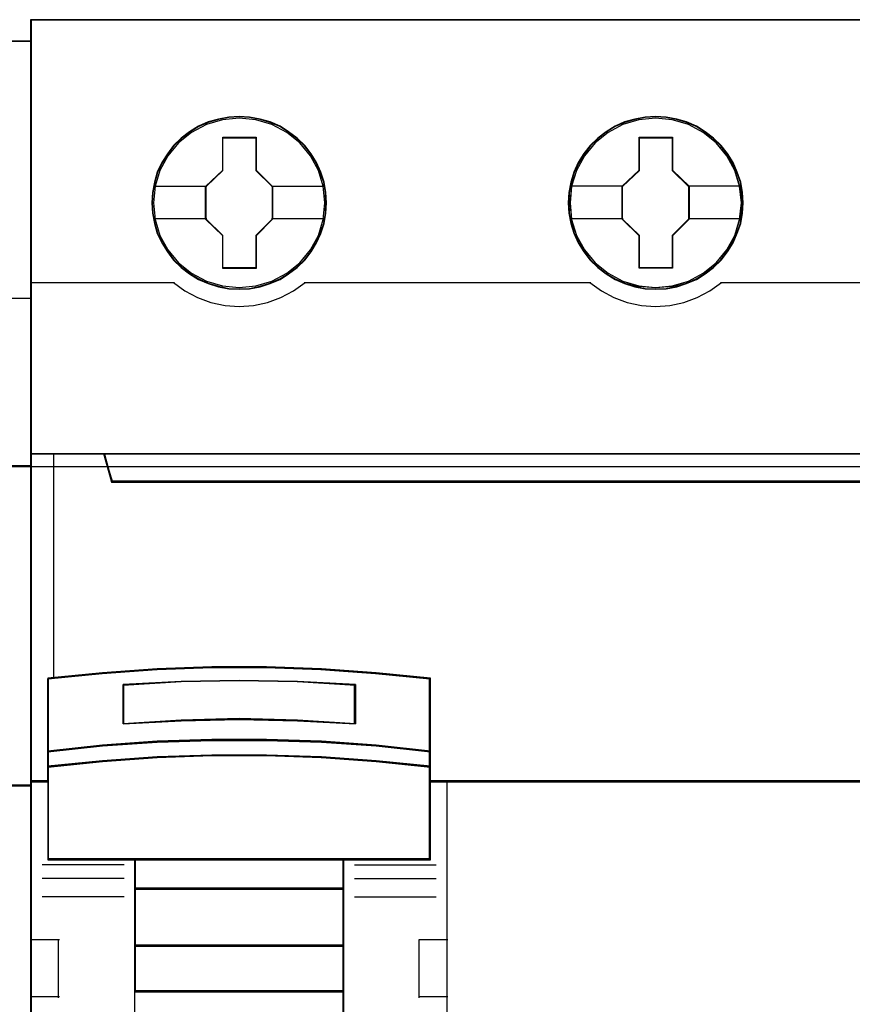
# Model space of a CAD drawing. Header units: millimetres. Extents: x 203 to 3426, y 719 to 2381.
# Tile 106 of 185: x 3354.37 to 3358.1, y 2246.74 to 2251.15. Entities that reach past the tile are written whole.
import ezdxf

# ---------------------------------------------------------------- set-up
doc = ezdxf.new("R2010")
doc.units = ezdxf.units.MM
doc.layers.add('45', color=7, linetype='Continuous')
doc.layers.add('E_Legrand_obudowy', color=7, linetype='Continuous')

# ---------------------------------------------------------------- blocks, each defined once
blk = doc.blocks.new('XL3 160 wnękowa 6x24M')
at = {"layer": 'E_Legrand_obudowy'}
blk.add_lwpolyline([(-215.641, -773.967), (215.545, -773.967), (215.545, -818.909), (-215.641, -818.909), (-215.641, -773.967)], dxfattribs=at)
blk = doc.blocks.new('*U128')
at = {"layer": '45', "color": 7}
for points in [[(251.525079, -1358.493846), (215.474385, -1358.493846), (215.474385, -1441.496881), (251.525079, -1441.496881), (251.525079, -1358.493846)], [(250.484128, -1377.497022), (250.484128, -1391.820127), (251.525079, -1391.820127), (251.525079, -1377.497022), (250.484128, -1377.497022)]]:
    blk.add_lwpolyline(points, close=True, dxfattribs=at)
at = {"layer": '45', "color": 139}
blk.add_lwpolyline([(251.525079, -1358.493846), (215.474385, -1358.493846), (215.474385, -1441.496881), (251.525079, -1441.496881), (251.525079, -1358.493846)], close=True, dxfattribs=at)
at = {"layer": '45', "color": 59}
blk.add_lwpolyline([(251.510173, -1358.511216), (215.491776, -1358.511216), (215.491776, -1441.479511), (251.510173, -1441.479511), (251.510173, -1358.511216)], close=True, dxfattribs=at)
at = {"layer": '45', "color": 139}
for points in [[(245.31167, -1369.995507), (251.525079, -1369.995507)], [(215.474385, -1377.497022), (251.525079, -1377.497022)], [(251.525079, -1391.785386), (232.735788, -1391.785386)]]:
    blk.add_lwpolyline(points, dxfattribs=at)
at = {"layer": '45', "color": 140}
for points in [[(250.484128, -1377.497022), (250.484128, -1391.820127), (251.525079, -1391.820127), (251.525079, -1377.497022), (250.484128, -1377.497022)], [(250.499034, -1377.511911), (250.499034, -1391.802756), (251.510173, -1391.802756), (251.510173, -1377.511911), (250.499034, -1377.511911)]]:
    blk.add_lwpolyline(points, close=True, dxfattribs=at)
blk = doc.blocks.new('P304 TX3')
at = {"layer": '45', "color": 139}
for points in [[(72.05327, 41.032708), (-0.0215, 41.032708), (-0.0215, -41.032709), (72.05327, -41.032709), (72.05327, 41.032708)], [(72.05327, 41.032708), (-0.0215, 41.032708), (-0.0215, -41.032709), (72.05327, -41.032709), (72.05327, 41.032708)], [(72.03177, 41.011153), (0, 41.011153), (0, -41.011153), (72.03177, -41.011153), (72.03177, 41.011153)], [(12.710013, 33.112855), (12.637163, 33.832104), (12.429821, 34.512625), (12.082383, 35.148885), (11.622869, 35.702153), (11.062485, 36.155834), (10.418044, 36.493328), (9.723168, 36.709103), (9.000273, 36.775495), (8.277378, 36.709103), (7.588106, 36.493328), (6.943665, 36.155834), (6.377678, 35.702153), (5.918163, 35.148885), (5.576329, 34.512625), (5.363383, 33.832104), (5.296137, 33.112855), (5.363383, 32.399138), (5.576329, 31.707552), (5.918163, 31.082358), (6.377678, 30.523556), (6.943665, 30.069876), (7.588106, 29.732382), (8.277378, 29.52214), (9.000273, 29.450215), (9.723168, 29.52214), (10.418044, 29.732382), (11.062485, 30.069876), (11.622869, 30.523556), (12.082383, 31.082358), (12.429821, 31.707552), (12.637163, 32.399138), (12.710013, 33.112855)], [(30.719747, 33.107466), (30.646917, 33.826716), (30.439632, 34.512769), (30.097891, 35.143496), (29.632899, 35.702297), (29.072668, 36.155978), (28.434005, 36.493472), (27.733716, 36.703714), (27.011018, 36.770106), (26.28832, 36.703714), (25.593633, 36.493472), (24.95497, 36.155978), (24.394739, 35.702297), (23.929747, 35.143496), (23.582404, 34.512769), (23.375118, 33.826716), (23.302288, 33.107466), (23.375118, 32.393749), (23.582404, 31.707696), (23.929747, 31.076969), (24.394739, 30.5237), (24.95497, 30.07002), (25.593633, 29.732526), (26.28832, 29.516751), (27.011018, 29.444826), (27.733716, 29.516751), (28.434005, 29.732526), (29.072668, 30.07002), (29.632899, 30.5237), (30.097891, 31.076969), (30.439632, 31.707696), (30.646917, 32.393749), (30.719747, 33.107466)], [(30.719747, 33.112855), (30.641313, 33.832104), (30.434021, 34.512625), (30.092269, 35.148885), (29.632866, 35.702153), (29.072617, 36.155834), (28.428332, 36.493328), (27.728022, 36.709103), (27.010904, 36.775495), (26.288184, 36.709103), (25.593476, 36.493328), (24.954793, 36.155834), (24.388942, 35.702153), (23.929539, 35.148885), (23.587787, 34.512625), (23.374893, 33.832104), (23.307663, 33.112855), (23.374893, 32.399138), (23.587787, 31.707552), (23.929539, 31.082358), (24.388942, 30.523556), (24.954793, 30.069876), (25.593476, 29.732382), (26.288184, 29.52214), (27.010904, 29.450215), (27.728022, 29.52214), (28.428332, 29.732382), (29.072617, 30.069876), (29.632866, 30.523556), (30.092269, 31.082358), (30.434021, 31.707552), (30.641313, 32.399138), (30.719747, 33.112855)]]:
    blk.add_lwpolyline(points, close=True, dxfattribs=at)
at = {"layer": '45', "color": 7}
for points in [[(12.776304, 33.107394), (12.753896, 33.555525), (12.681069, 34.009188), (12.529813, 34.435188), (12.350546, 34.850124), (12.115259, 35.237397), (11.835155, 35.585943), (11.504632, 35.906826), (11.140497, 36.18345), (10.770759, 36.426879), (10.339399, 36.60945), (9.908039, 36.736697), (9.45427, 36.819685), (9.000501, 36.847347), (8.546733, 36.819685), (8.104168, 36.736697), (7.656002, 36.60945), (7.241448, 36.426879), (6.854904, 36.18345), (6.496371, 35.906826), (6.160246, 35.585943), (5.896948, 35.237397), (5.656058, 34.850124), (5.454383, 34.435188), (5.33674, 34.009188), (5.247106, 33.555525), (5.219096, 33.107394), (5.247106, 32.659264), (5.33674, 32.222198), (5.454383, 31.790665), (5.656058, 31.381262), (5.896948, 30.988457), (6.160246, 30.628846), (6.496371, 30.313495), (6.854904, 30.036871), (7.241448, 29.804507), (7.656002, 29.621935), (8.104168, 29.483623), (8.546733, 29.395104), (9.000501, 29.372974), (9.45427, 29.395104), (9.908039, 29.483623), (10.339399, 29.621935), (10.770759, 29.804507), (11.140497, 30.036871), (11.504632, 30.313495), (11.835155, 30.628846), (12.115259, 30.988457), (12.350546, 31.381262), (12.529813, 31.790665), (12.681069, 32.222198), (12.753896, 32.659264), (12.776304, 33.107394)], [(12.776304, 33.107394), (12.753896, 33.555525), (12.681069, 34.009188), (12.529813, 34.435188), (12.350546, 34.850124), (12.115259, 35.237397), (11.835155, 35.585943), (11.504632, 35.906826), (11.140497, 36.18345), (10.770759, 36.426879), (10.339399, 36.60945), (9.908039, 36.736697), (9.45427, 36.819685), (9.000501, 36.847347), (8.546733, 36.819685), (8.104168, 36.736697), (7.656002, 36.60945), (7.241448, 36.426879), (6.854904, 36.18345), (6.496371, 35.906826), (6.160246, 35.585943), (5.896948, 35.237397), (5.656058, 34.850124), (5.454383, 34.435188), (5.33674, 34.009188), (5.247106, 33.555525), (5.219096, 33.107394), (5.247106, 32.659264), (5.33674, 32.222198), (5.454383, 31.790665), (5.656058, 31.381262), (5.896948, 30.988457), (6.160246, 30.628846), (6.496371, 30.313495), (6.854904, 30.036871), (7.241448, 29.804507), (7.656002, 29.621935), (8.104168, 29.483623), (8.546733, 29.395104), (9.000501, 29.372974), (9.45427, 29.395104), (9.908039, 29.483623), (10.339399, 29.621935), (10.770759, 29.804507), (11.140497, 30.036871), (11.504632, 30.313495), (11.835155, 30.628846), (12.115259, 30.988457), (12.350546, 31.381262), (12.529813, 31.790665), (12.681069, 32.222198), (12.753896, 32.659264), (12.776304, 33.107394)], [(30.791414, 33.107394), (30.763404, 33.555525), (30.696181, 34.009188), (30.539327, 34.435188), (30.360066, 34.850124), (30.124786, 35.242929), (29.84469, 35.585943), (29.514177, 35.906826), (29.150053, 36.18345), (28.780327, 36.426879), (28.348979, 36.60945), (27.923234, 36.736697), (27.463877, 36.819685), (27.010122, 36.847347), (26.556367, 36.819685), (26.113816, 36.736697), (25.665663, 36.60945), (25.256723, 36.426879), (24.864589, 36.18345), (24.506066, 35.906826), (24.175554, 35.585943), (23.912264, 35.242929), (23.665779, 34.850124), (23.469712, 34.435188), (23.34647, 34.009188), (23.25684, 33.555525), (23.22883, 33.107394), (23.25684, 32.659264), (23.34647, 32.222198), (23.469712, 31.796198), (23.665779, 31.381262), (23.912264, 30.988457), (24.175554, 30.628846), (24.506066, 30.313495), (24.864589, 30.036871), (25.256723, 29.804507), (25.665663, 29.621935), (26.113816, 29.483623), (26.556367, 29.395104), (27.010122, 29.372974), (27.463877, 29.395104), (27.923234, 29.483623), (28.348979, 29.621935), (28.780327, 29.804507), (29.150053, 30.036871), (29.514177, 30.313495), (29.84469, 30.628846), (30.124786, 30.988457), (30.360066, 31.381262), (30.539327, 31.796198), (30.696181, 32.222198), (30.763404, 32.659264), (30.791414, 33.107394)], [(30.791414, 33.107394), (30.763404, 33.555525), (30.696181, 34.009188), (30.539327, 34.435188), (30.360066, 34.850124), (30.124786, 35.242929), (29.84469, 35.585943), (29.514177, 35.906826), (29.150053, 36.18345), (28.780327, 36.426879), (28.348979, 36.60945), (27.923234, 36.736697), (27.463877, 36.819685), (27.010122, 36.847347), (26.556367, 36.819685), (26.113816, 36.736697), (25.665663, 36.60945), (25.256723, 36.426879), (24.864589, 36.18345), (24.506066, 35.906826), (24.175554, 35.585943), (23.912264, 35.242929), (23.665779, 34.850124), (23.469712, 34.435188), (23.34647, 34.009188), (23.25684, 33.555525), (23.22883, 33.107394), (23.25684, 32.659264), (23.34647, 32.222198), (23.469712, 31.796198), (23.665779, 31.381262), (23.912264, 30.988457), (24.175554, 30.628846), (24.506066, 30.313495), (24.864589, 30.036871), (25.256723, 29.804507), (25.665663, 29.621935), (26.113816, 29.483623), (26.556367, 29.395104), (27.010122, 29.372974), (27.463877, 29.395104), (27.923234, 29.483623), (28.348979, 29.621935), (28.780327, 29.804507), (29.150053, 30.036871), (29.514177, 30.313495), (29.84469, 30.628846), (30.124786, 30.988457), (30.360066, 31.381262), (30.539327, 31.796198), (30.696181, 32.222198), (30.763404, 32.659264), (30.791414, 33.107394)], [(30.769914, 33.106511), (30.742063, 33.552165), (30.675223, 34.00332), (30.519261, 34.426966), (30.341019, 34.839608), (30.107076, 35.230242), (29.828573, 35.57136), (29.49994, 35.890469), (29.137886, 36.165564), (28.770261, 36.407647), (28.341367, 36.58921), (27.918042, 36.715753), (27.461297, 36.798282), (27.010122, 36.825791), (26.558947, 36.798282), (26.118912, 36.715753), (25.673307, 36.58921), (25.266692, 36.407647), (24.876788, 36.165564), (24.520304, 35.890469), (24.191671, 35.57136), (23.929878, 35.230242), (23.684795, 34.839608), (23.489843, 34.426966), (23.367301, 34.00332), (23.27818, 33.552165), (23.25033, 33.106511), (23.27818, 32.660858), (23.367301, 32.226208), (23.489843, 31.802563), (23.684795, 31.389921), (23.929878, 30.999286), (24.191671, 30.641663), (24.520304, 30.328055), (24.876788, 30.05296), (25.266692, 29.821881), (25.673307, 29.640318), (26.118912, 29.502771), (26.558947, 29.414741), (27.010122, 29.392733), (27.461297, 29.414741), (27.918042, 29.502771), (28.341367, 29.640318), (28.770261, 29.821881), (29.137886, 30.05296), (29.49994, 30.328055), (29.828573, 30.641663), (30.107076, 30.999286), (30.341019, 31.389921), (30.519261, 31.802563), (30.675223, 32.226208), (30.742063, 32.660858), (30.769914, 33.106511)], [(8.287427, 35.945608), (9.730323, 35.945608), (9.730323, 34.52646), (10.448942, 33.822429), (10.448942, 32.403281), (9.730323, 31.688163), (9.730323, 30.280102), (8.287427, 30.280102), (8.287427, 31.688163), (7.551833, 32.403281), (7.551833, 33.822429), (8.287427, 34.52646), (8.287427, 35.945608)], [(8.287427, 35.945608), (9.730323, 35.945608), (9.730323, 35.945608), (9.730323, 34.52646), (9.730323, 34.52646), (10.448942, 33.822429), (10.448942, 33.822429), (10.448942, 32.403281), (10.448942, 32.403281), (9.730323, 31.688163), (9.730323, 31.688163), (9.730323, 30.280102), (9.730323, 30.280102), (8.287427, 30.280102), (8.287427, 30.280102), (8.287427, 31.688163), (8.287427, 31.688163), (7.551833, 32.403281), (7.551833, 32.403281), (7.551833, 33.822429), (7.551833, 33.822429), (8.287427, 34.52646), (8.287427, 34.52646), (8.287427, 35.945608), (8.287427, 35.945608)], [(8.298009, 35.924053), (9.719489, 35.924053), (9.719489, 34.515703), (10.427442, 33.81703), (10.427442, 32.40868), (9.719489, 31.699004), (9.719489, 30.301657), (8.298009, 30.301657), (8.298009, 31.699004), (7.573333, 32.40868), (7.573333, 33.81703), (8.298009, 34.515703), (8.298009, 35.924053)], [(26.304153, 35.945608), (27.740502, 35.945608), (27.740502, 34.526421), (28.458676, 33.827915), (28.458676, 32.403184), (27.740502, 31.688047), (27.740502, 30.285491), (26.304153, 30.285491), (26.304153, 31.688047), (25.563359, 32.403184), (25.563359, 33.827915), (26.304153, 34.526421), (26.304153, 35.945608)], [(26.304153, 35.945608), (27.740502, 35.945608), (27.740502, 35.945608), (27.740502, 34.526421), (27.740502, 34.526421), (28.458676, 33.827915), (28.458676, 33.827915), (28.458676, 32.403184), (28.458676, 32.403184), (27.740502, 31.688047), (27.740502, 31.688047), (27.740502, 30.285491), (27.740502, 30.285491), (26.304153, 30.285491), (26.304153, 30.285491), (26.304153, 31.688047), (26.304153, 31.688047), (25.563359, 32.403184), (25.563359, 32.403184), (25.563359, 33.827915), (25.563359, 33.827915), (26.304153, 34.526421), (26.304153, 34.526421), (26.304153, 35.945608), (26.304153, 35.945608)], [(26.314651, 35.924053), (27.729668, 35.924053), (27.729668, 34.515675), (28.437177, 33.822489), (28.437177, 32.40861), (27.729668, 31.698919), (27.729668, 30.307046), (26.314651, 30.307046), (26.314651, 31.698919), (25.584859, 32.40861), (25.584859, 33.822489), (26.314651, 34.515675), (26.314651, 35.924053)], [(68.555008, 21.075193), (3.478097, 21.075193), (3.154886, 22.261452), (-0.0215, 22.261452), (-0.0215, 8.08152), (0.725229, 8.08152), (0.725229, 8.710513), (0.725229, 9.383646), (0.725229, 12.528611), (3.082442, 12.765863), (5.439655, 12.931388), (7.802441, 13.01415), (10.170799, 13.01415), (12.533585, 12.931388), (14.890798, 12.765863), (17.248011, 12.528611), (17.248011, 9.383646), (17.248011, 8.710513), (17.248011, 8.08152), (17.99474, 8.08152), (71.057108, 8.08152), (71.057108, 22.261452), (68.878219, 22.261452), (68.555008, 21.075193)], [(3.476536, 21.034584), (68.555234, 21.034584), (68.878454, 22.261452), (3.153316, 22.261452), (3.476536, 21.034584)], [(11.517272, 10.718914), (14.028673, 10.583755), (14.028673, 12.278872), (11.517272, 12.414031), (8.994685, 12.459084), (6.488878, 12.414031), (3.977478, 12.278872), (3.977478, 10.583755), (6.488878, 10.718914), (8.994685, 10.77523), (11.517272, 10.718914)], [(14.918733, 9.66265), (12.556937, 9.834068), (10.189557, 9.908349), (7.816594, 9.908349), (5.449214, 9.834068), (3.087417, 9.66265), (0.725621, 9.405524), (0.725621, 8.708426), (3.087417, 8.954124), (5.449214, 9.125542), (7.816594, 9.211251), (10.189557, 9.211251), (12.556937, 9.125542), (14.918733, 8.954124), (17.28053, 8.708426), (17.28053, 9.405524), (14.918733, 9.66265)], [(14.904648, 9.649922), (12.548475, 9.815181), (10.186732, 9.886793), (7.819419, 9.886793), (5.457675, 9.815181), (3.101502, 9.649922), (0.745329, 9.402034), (0.745329, 8.729981), (3.101502, 8.966852), (5.457675, 9.132111), (7.819419, 9.214741), (10.186732, 9.214741), (12.548475, 9.132111), (14.904648, 8.966852), (17.260821, 8.729981), (17.260821, 9.402034), (14.904648, 9.649922)], [(14.904648, 9.649922), (12.548475, 9.815181), (10.186732, 9.886793), (7.819419, 9.886793), (5.457675, 9.815181), (3.101502, 9.649922), (0.745329, 9.402034), (0.745329, 8.729981), (3.101502, 8.966852), (5.457675, 9.132111), (7.819419, 9.214741), (10.186732, 9.214741), (12.548475, 9.132111), (14.904648, 8.966852), (17.260821, 8.729981), (17.260821, 9.402034), (14.904648, 9.649922)], [(4.488861, 4.699101), (13.517289, 4.699101), (17.28053, 4.699101), (17.28053, 8.114673), (17.28053, 8.747803), (14.918733, 8.986616), (12.556937, 9.153229), (10.189557, 9.236536), (7.816594, 9.236536), (5.449214, 9.153229), (3.087417, 8.986616), (0.725621, 8.747803), (0.725621, 8.114673), (0.725621, 4.699101), (4.488861, 4.699101)], [(4.49961, 4.720656), (13.506541, 4.720656), (17.260821, 4.720656), (17.260821, 8.103776), (17.260821, 8.730891), (14.904648, 8.967435), (12.548475, 9.132465), (10.186732, 9.21498), (7.819419, 9.21498), (5.457675, 9.132465), (3.101502, 8.967435), (0.745329, 8.730891), (0.745329, 8.103776), (0.745329, 4.720656), (4.49961, 4.720656)], [(13.527009, 4.744008), (4.479142, 4.744008), (4.479142, 3.434511), (13.527009, 3.434511), (13.527009, 4.744008)], [(13.5073, 4.722453), (4.49885, 4.722453), (4.49885, 3.456066), (13.5073, 3.456066), (13.5073, 4.722453)], [(13.527009, 3.477622), (4.479142, 3.477622), (4.479142, 0.964609), (13.527009, 0.964609), (13.527009, 3.477622)], [(13.5073, 3.457863), (4.49885, 3.457863), (4.49885, 0.986164), (13.5073, 0.986164), (13.5073, 3.457863)], [(13.527009, 1.009516), (4.479142, 1.009516), (4.479142, -1.009517), (13.527009, -1.009517), (13.527009, 1.009516)], [(13.5073, 0.987961), (4.49885, 0.987961), (4.49885, -0.987961), (13.5073, -0.987961), (13.5073, 0.987961)], [(4.479142, -5.453544), (13.527009, -5.453544), (13.527009, -0.966406), (4.479142, -0.966406), (4.479142, -5.453544)]]:
    blk.add_lwpolyline(points, close=True, dxfattribs=at)
at = {"layer": '45', "color": 59}
for points in [[(12.754805, 33.106511), (12.732524, 33.552165), (12.660111, 34.00332), (12.509715, 34.426966), (12.331469, 34.839608), (12.09752, 35.22474), (11.81901, 35.57136), (11.490368, 35.890469), (11.128304, 36.165564), (10.760671, 36.407647), (10.331765, 36.58921), (9.902859, 36.715753), (9.451672, 36.798282), (9.000485, 36.825791), (8.549299, 36.798282), (8.109252, 36.715753), (7.663636, 36.58921), (7.25144, 36.407647), (6.867096, 36.165564), (6.510603, 35.890469), (6.176391, 35.57136), (5.914591, 35.22474), (5.675072, 34.839608), (5.474545, 34.426966), (5.35757, 34.00332), (5.268447, 33.552165), (5.240596, 33.106511), (5.268447, 32.660858), (5.35757, 32.226208), (5.474545, 31.797061), (5.675072, 31.389921), (5.914591, 30.999286), (6.176391, 30.641663), (6.510603, 30.328055), (6.867096, 30.05296), (7.25144, 29.821881), (7.663636, 29.640318), (8.109252, 29.502771), (8.549299, 29.414741), (9.000485, 29.392733), (9.451672, 29.414741), (9.902859, 29.502771), (10.331765, 29.640318), (10.760671, 29.821881), (11.128304, 30.05296), (11.490368, 30.328055), (11.81901, 30.641663), (12.09752, 30.999286), (12.331469, 31.389921), (12.509715, 31.797061), (12.660111, 32.226208), (12.732524, 32.660858), (12.754805, 33.106511)], [(3.476536, 21.034584), (68.555234, 21.034584), (68.878454, 22.261452), (3.153316, 22.261452), (3.476536, 21.034584)], [(12.556937, 9.797713), (14.918733, 9.630724), (17.28053, 9.380239), (17.28053, 12.553043), (14.918733, 12.792395), (12.556937, 12.959384), (10.189557, 13.042879), (7.816594, 13.042879), (5.449214, 12.959384), (3.087417, 12.792395), (0.725621, 12.553043), (0.725621, 9.380239), (3.087417, 9.630724), (5.449214, 9.797713), (7.816594, 9.870075), (10.189557, 9.870075), (12.556937, 9.797713)], [(12.548475, 9.814355), (14.904648, 9.649331), (17.260821, 9.401794), (17.260821, 12.537253), (14.904648, 12.773788), (12.548475, 12.938812), (10.186732, 13.021324), (7.819419, 13.021324), (5.457675, 12.938812), (3.101502, 12.773788), (0.745329, 12.537253), (0.745329, 9.401794), (3.101502, 9.649331), (5.457675, 9.814355), (7.819419, 9.885865), (10.186732, 9.885865), (12.548475, 9.814355)], [(14.028673, 12.278872), (14.028673, 10.583755), (11.517272, 10.718914), (8.994685, 10.77523), (6.488878, 10.718914), (3.977478, 10.583755), (3.977478, 12.278872), (6.488878, 12.414031), (8.994685, 12.459084), (11.517272, 12.414031), (14.028673, 12.278872)], [(11.517272, 10.718914), (14.028673, 10.583755), (14.028673, 12.278872), (11.517272, 12.414031), (8.994685, 12.459084), (6.488878, 12.414031), (3.977478, 12.278872), (3.977478, 10.583755), (6.488878, 10.718914), (8.994685, 10.77523), (11.517272, 10.718914)], [(11.506516, 10.737492), (14.007173, 10.60531), (14.007173, 12.263083), (11.506516, 12.395265), (8.994721, 12.439325), (6.499634, 12.395265), (3.998978, 12.263083), (3.998978, 10.60531), (6.499634, 10.737492), (8.994721, 10.792567), (11.506516, 10.737492)], [(11.506516, 10.737492), (14.007173, 10.60531), (14.007173, 12.263083), (11.506516, 12.395265), (8.994721, 12.439325), (6.499634, 12.395265), (3.998978, 12.263083), (3.998978, 10.60531), (6.499634, 10.737492), (8.994721, 10.792567), (11.506516, 10.737492)], [(14.918733, 9.66265), (12.556937, 9.834068), (10.189557, 9.908349), (7.816594, 9.908349), (5.449214, 9.834068), (3.087417, 9.66265), (0.725621, 9.405524), (0.725621, 8.708426), (3.087417, 8.954124), (5.449214, 9.125542), (7.816594, 9.211251), (10.189557, 9.211251), (12.556937, 9.125542), (14.918733, 8.954124), (17.28053, 8.708426), (17.28053, 9.405524), (14.918733, 9.66265)], [(4.488861, 4.699101), (13.517289, 4.699101), (17.28053, 4.699101), (17.28053, 8.114673), (17.28053, 8.747803), (14.918733, 8.986616), (12.556937, 9.153229), (10.189557, 9.236536), (7.816594, 9.236536), (5.449214, 9.153229), (3.087417, 8.986616), (0.725621, 8.747803), (0.725621, 8.114673), (0.725621, 4.699101), (4.488861, 4.699101)], [(4.49961, 4.720656), (13.506541, 4.720656), (17.260821, 4.720656), (17.260821, 8.103776), (17.260821, 8.730891), (14.904648, 8.967435), (12.548475, 9.132465), (10.186732, 9.21498), (7.819419, 9.21498), (5.457675, 9.132465), (3.101502, 8.967435), (0.745329, 8.730891), (0.745329, 8.103776), (0.745329, 4.720656), (4.49961, 4.720656)], [(13.527009, 4.744008), (4.479142, 4.744008), (4.479142, 3.434511), (13.527009, 3.434511), (13.527009, 4.744008)], [(13.5073, 4.722453), (4.49885, 4.722453), (4.49885, 3.456066), (13.5073, 3.456066), (13.5073, 4.722453)], [(13.527009, 3.477622), (4.479142, 3.477622), (4.479142, 0.964609), (13.527009, 0.964609), (13.527009, 3.477622)], [(13.5073, 3.457863), (4.49885, 3.457863), (4.49885, 0.986164), (13.5073, 0.986164), (13.5073, 3.457863)], [(13.527009, 1.009516), (4.479142, 1.009516), (4.479142, -1.009517), (13.527009, -1.009517), (13.527009, 1.009516)], [(13.5073, 0.987961), (4.49885, 0.987961), (4.49885, -0.987961), (13.5073, -0.987961), (13.5073, 0.987961)], [(4.479142, -5.453544), (13.527009, -5.453544), (13.527009, -0.966406), (4.479142, -0.966406), (4.479142, -5.453544)]]:
    blk.add_lwpolyline(points, close=True, dxfattribs=at)
at = {"layer": '45', "color": 7}
for points in [[(5.290762, 33.838557), (7.596625, 33.838557)], [(10.404151, 33.838557), (12.710013, 33.838557)], [(23.302288, 33.843946), (25.606359, 33.843946)], [(28.413885, 33.843946), (30.719747, 33.843946)], [(5.290762, 32.430264), (7.596625, 32.430264)], [(10.404151, 32.430264), (12.710013, 32.430264)], [(23.302288, 32.430264), (25.606359, 32.430264)], [(28.413885, 32.430264), (30.719747, 32.430264)]]:
    blk.add_lwpolyline(points, dxfattribs=at)
at = {"layer": '45', "color": 139}
for points in [[(-0.0215, 29.669362), (6.199132, 29.669362)], [(6.154341, 29.669362), (6.653922, 29.312978), (7.204022, 29.025571), (7.782189, 28.807142), (8.388422, 28.680683), (8.994655, 28.634698), (9.617728, 28.680683), (10.223961, 28.807142), (10.802128, 29.025571), (11.346615, 29.312978), (11.85181, 29.669362)], [(11.807018, 29.669362), (24.203491, 29.669362)], [(24.1587, 29.669362), (24.663873, 29.312978), (25.208338, 29.025571), (25.78648, 28.807142), (26.398301, 28.680683), (27.004509, 28.634698), (27.627556, 28.680683), (28.233764, 28.807142), (28.811906, 29.025571), (29.356371, 29.312978), (29.861544, 29.669362)], [(29.818544, 29.669362), (42.215017, 29.669362)], [(-0.0215, 22.261452), (72.05327, 22.261452)], [(3.153316, 22.261452), (3.520605, 21.034584)], [(3.475814, 21.077695), (68.555956, 21.077695)], [(17.28053, 12.514769), (14.918733, 12.772823), (12.556937, 12.952861), (10.189557, 13.042879), (7.816594, 13.042879), (5.449214, 12.952861), (3.087417, 12.772823), (0.725621, 12.514769)], [(0.725621, 12.55788), (0.725621, 4.699101)], [(14.028673, 12.239937), (11.517272, 12.404297), (8.994685, 12.459084), (6.488878, 12.404297), (3.977478, 12.239937)], [(17.23753, 4.699101), (17.23753, 12.55788)], [(3.977478, 10.583755), (3.977478, 12.283048)], [(13.985673, 10.583755), (13.985673, 12.283048)], [(14.028673, 10.583755), (11.517272, 10.747323), (8.994685, 10.815477), (6.488878, 10.747323), (3.977478, 10.583755)], [(17.28053, 9.380239), (14.918733, 9.650295), (12.556937, 9.830333), (10.189557, 9.908349), (7.816594, 9.908349), (5.449214, 9.830333), (3.087417, 9.650295), (0.725621, 9.380239)], [(17.28053, 8.708426), (14.918733, 8.966479), (12.556937, 9.146517), (10.189557, 9.236536), (7.816594, 9.236536), (5.449214, 9.146517), (3.087417, 8.966479), (0.725621, 8.708426)], [(0.768621, 8.126427), (-0.0215, 8.126427)], [(72.05327, 8.126427), (17.23753, 8.126427)], [(17.982859, 8.126427), (17.982859, -8.043798)], [(17.28053, 4.744008), (0.725621, 4.744008)], [(4.479142, 4.744008), (4.479142, -6.44869)], [(4.479142, 4.744008), (13.527009, 4.744008)], [(13.484009, 4.744008), (13.484009, -6.44869)], [(4.022269, 4.485342), (0.474789, 4.485342)], [(13.985673, 4.485342), (17.525987, 4.485342)], [(4.022269, 3.890769), (0.474789, 3.890769)], [(13.985673, 3.890769), (17.525987, 3.890769)], [(4.479142, 3.477622), (13.527009, 3.477622)], [(4.022269, 3.098604), (0.474789, 3.098604)], [(13.985673, 3.098604), (17.525987, 3.098604)], [(-0.0215, 1.255608), (1.225493, 1.255608)], [(1.180702, 1.255608), (1.180702, -1.257405)], [(4.479142, 1.009516), (13.527009, 1.009516)], [(16.786032, -1.257405), (16.786032, 1.255608)], [(16.786032, 1.255608), (18.027651, 1.255608)], [(-0.0215, -1.212498), (1.225493, -1.212498)], [(4.479142, -0.966406), (13.527009, -0.966406)], [(16.786032, -1.212498), (18.027651, -1.212498)]]:
    blk.add_lwpolyline(points, dxfattribs=at)
at = {"layer": '45', "color": 140}
for points in [[(68.555008, 21.075193), (3.478097, 21.075193), (3.154886, 22.261452), (-0.0215, 22.261452), (-0.0215, 8.08152), (0.725229, 8.08152), (0.725229, 8.710513), (0.725229, 9.383646), (0.725229, 12.528611), (3.082442, 12.765863), (5.439655, 12.931388), (7.802441, 13.01415), (10.170799, 13.01415), (12.533585, 12.931388), (14.890798, 12.765863), (17.248011, 12.528611), (17.248011, 9.383646), (17.248011, 8.710513), (17.248011, 8.08152), (17.99474, 8.08152), (71.057108, 8.08152), (71.057108, 22.261452), (68.878219, 22.261452), (68.555008, 21.075193)], [(68.535021, 21.057244), (3.49748, 21.057244), (3.174464, 22.239897), (0, 22.239897), (0, 8.103075), (0.746277, 8.103075), (0.746277, 8.730156), (0.746277, 9.401242), (0.746277, 12.536646), (3.102064, 12.773177), (5.457851, 12.938198), (7.819208, 13.020709), (10.186133, 13.020709), (12.547489, 12.938198), (14.903276, 12.773177), (17.259063, 12.536646), (17.259063, 9.401242), (17.259063, 8.730156), (17.259063, 8.103075), (18.005341, 8.103075), (71.035609, 8.103075), (71.035609, 22.239897), (68.858037, 22.239897), (68.535021, 21.057244)], [(3.497824, 21.05614), (68.533945, 21.05614), (68.856954, 22.239897), (3.174816, 22.239897), (3.497824, 21.05614)]]:
    blk.add_lwpolyline(points, close=True, dxfattribs=at)
blk.add_lwpolyline([(0.974661, 22.261452), (0.974661, 12.548899)], dxfattribs=at)
blk = doc.blocks.new('G$C3556625F')
for name, p, xscale, yscale, zscale in [('P304 TX3', (-86.598, 39.7587), 0.103478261, 0.103478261, 0.103478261), ('*U128', (-111.749, 179.7582), 0.1, 0.1, 0.1)]:
    blk.add_blockref(name, p, dxfattribs=dict(xscale=xscale, yscale=yscale, zscale=zscale))
at = {"layer": 'E_Legrand_obudowy', "color": 67, "true_color": 0x727430, "xscale": 0.1, "yscale": 0.1, "zscale": 0.1}
blk.add_blockref('XL3 160 wnękowa 6x24M', (-68.6374, 119.4025), dxfattribs=at)

msp = doc.modelspace()

# ---------------------------------------------------------------- block references
msp.add_blockref('G$C3556625F', (3441.0223, 2207.1429))

doc.saveas('drawing.dxf')
